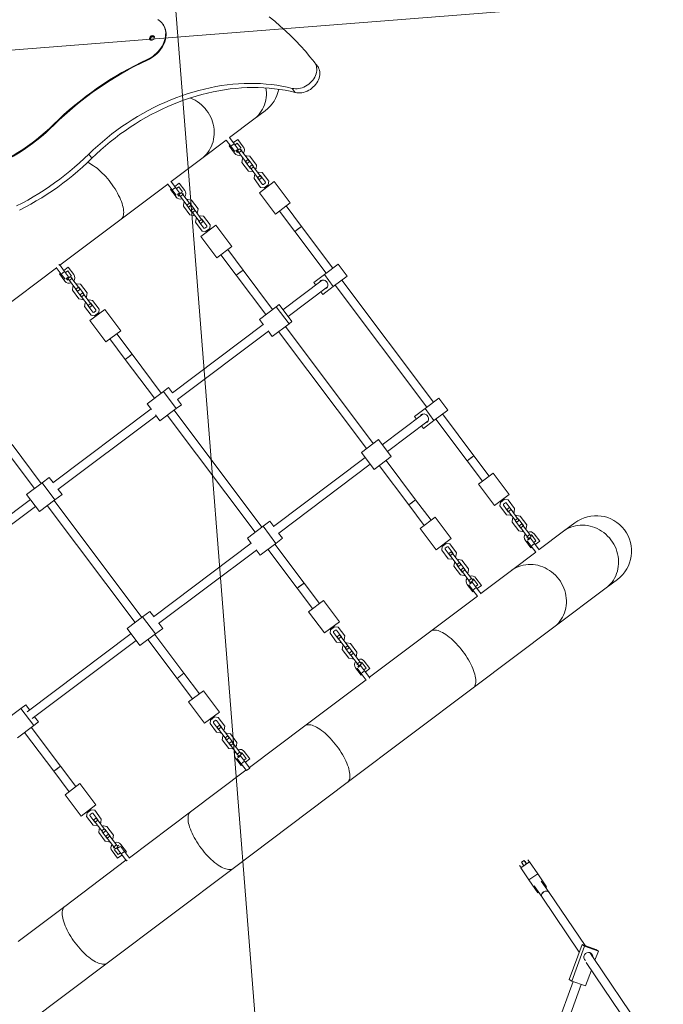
# Model space of a CAD drawing. Extents: x 5459245 to 5462690, y 5971016 to 5972523.
# Tile 183 of 198: x 5462454.71 to 5462455.92, y 5972219.59 to 5972221.44. Entities that reach past the tile are written whole.
import ezdxf

# ---------------------------------------------------------------- set-up
doc = ezdxf.new("R2010")
doc.units = 0
for name, color, linetype, lineweight in [('! DB - Obrzeże betonowe 8x30', 7, 'CONTINUOUS', 30), ('A_MAŁA ARCHITEKTURA', 195, 'CONTINUOUS', 9), ('A_PROJEKTY TOWARZYSZĄCE', 7, 'CONTINUOUS', 20)]:
    doc.layers.add(name, color=color, linetype=linetype, lineweight=lineweight)
doc.layers.add('ADT CCTV', color=102, linetype='CONTINUOUS')

# ---------------------------------------------------------------- blocks, each defined once
blk = doc.blocks.new('A$C792F184C')
at = {"layer": '! DB - Obrzeże betonowe 8x30', "const_width": 0.1}
blk.add_lwpolyline([(13.3729, 124.6663, 0.104169), (-5.1664, 75.9739), (-5.5269, 73.4873), (-5.8293, 70.9742), (-6.0733, 68.4563), (-6.2611, 65.9352), (-6.3953, 63.4122), (-6.478, 60.8891), (-6.5117, 58.3673), (-6.4987, 55.8483), (-6.4412, 53.3337), (-6.3417, 50.8249), (-6.2031, 48.3351), (-2.9844, -2.4039)], format="xyb", dxfattribs=at)
blk = doc.blocks.new('A$C8d9de67b')
at = {"layer": 'A_MAŁA ARCHITEKTURA', "linetype": 'Continuous'}
for p, q in [((-1107.2, 896.5), (-1116.8, 896.5)), ((-1093.6, 833.5), (-1103.2, 833.5)), ((-1100, 741.5), (-1100, 768.1)), ((-133, 768.1), (-133, 741.5)), ((0, 741.5), (0, 768.1)), ((-1100, 684.2), (-1100, 741.5)), ((-133, 741.5), (-133, 684.2)), ((0, 619), (0, 741.5)), ((-1345.5, 712), (-1346.8, 712)), ((-759.7, 704.5), (-787.7, 704.5)), ((-787.7, 704.5), (-787.7, 672)), ((-759.7, 704.5), (-759.7, 672)), ((-445.3, 704.5), (-473.3, 704.5)), ((-473.3, 704.5), (-473.3, 672)), ((-445.3, 704.5), (-445.3, 672)), ((-1085.5, 684.2), (-1100.5, 684.2)), ((-1088, 694.5), (-1070.8, 694.5)), ((-1088, 684.2), (-1088, 694.5)), ((-1085.5, 676.2), (-1085.5, 684.2)), ((-1073, 684.2), (-1085.5, 684.2)), ((-1083, 684.2), (-1083, 689.5)), ((-1083, 689.5), (-1070.8, 689.5)), ((-1073, 679), (-1073, 684.2)), ((-1071.5, 681.2), (-1071.5, 687.2)), ((-1066.8, 687.2), (-1071.5, 687.2)), ((-1066.8, 681.2), (-1066.8, 687.2)), ((-1046.3, 687.2), (-1066.8, 687.2)), ((-1048.8, 693.7), (-1053.5, 689)), ((-1053.5, 689), (-1053.5, 687.2)), ((-1028.3, 693.7), (-1048.8, 693.7)), ((-1046.3, 687.7), (-1046.8, 687.2)), ((-1030.8, 687.7), (-1046.3, 687.7)), ((-1046.3, 681.2), (-1046.3, 687.2)), ((-1041.5, 687.2), (-1046.3, 687.2)), ((-1041.5, 681.2), (-1041.5, 687.2)), ((-1033.5, 681.2), (-1033.5, 687.2)), ((-1028.8, 687.2), (-1033.5, 687.2)), ((-1030.3, 687.2), (-1030.8, 687.7)), ((-1028.8, 681.2), (-1028.8, 687.2)), ((-1008.3, 687.2), (-1028.8, 687.2)), ((-1023.5, 689), (-1028.3, 693.7)), ((-1023.5, 687.2), (-1023.5, 689)), ((-1010.8, 693.7), (-1015.5, 689)), ((-1015.5, 689), (-1015.5, 687.2)), ((-990.3, 693.7), (-1010.8, 693.7)), ((-1008.3, 687.7), (-1008.8, 687.2)), ((-992.8, 687.7), (-1008.3, 687.7)), ((-1008.3, 681.2), (-1008.3, 687.2)), ((-1003.5, 687.2), (-1008.3, 687.2)), ((-1003.5, 681.2), (-1003.5, 687.2)), ((-991.5, 686.5), (-992.8, 687.7)), ((-991.5, 682), (-991.5, 686.5)), ((-985.5, 689), (-990.3, 693.7)), ((-985.5, 679.5), (-985.5, 689)), ((-983.5, 666.7), (-983.5, 701.7)), ((-983.5, 701.7), (-933.5, 701.7)), ((-933.5, 701.7), (-933.5, 666.7)), ((-885.5, 692.2), (-933.5, 692.2)), ((-787.7, 692.2), (-885.5, 692.2)), ((-885.5, 692.2), (-885.5, 684.2)), ((-885.5, 676.2), (-885.5, 692.2)), ((-885.5, 684.2), (-885.5, 676.2)), ((-473.3, 692.2), (-759.7, 692.2)), ((-347.5, 692.2), (-445.3, 692.2)), ((-299.5, 692.2), (-347.5, 692.2)), ((-347.5, 692.2), (-347.5, 684.2)), ((-347.5, 692.2), (-347.5, 676.2)), ((-347.5, 684.2), (-347.5, 676.2)), ((-299.5, 666.7), (-299.5, 701.7)), ((-299.5, 701.7), (-249.5, 701.7)), ((-249.5, 701.7), (-249.5, 666.7)), ((-242.7, 693.7), (-247.5, 689)), ((-247.5, 689), (-247.5, 679.5)), ((-222.2, 693.7), (-242.7, 693.7)), ((-240.2, 687.7), (-241.5, 686.5)), ((-241.5, 686.5), (-241.5, 682)), ((-224.7, 687.7), (-240.2, 687.7)), ((-229.5, 687.2), (-229.5, 681.2)), ((-229.5, 687.2), (-224.7, 687.2)), ((-224.2, 687.2), (-224.7, 687.7)), ((-224.7, 687.2), (-224.7, 681.2)), ((-224.7, 687.2), (-204.2, 687.2)), ((-217.5, 689), (-222.2, 693.7)), ((-217.5, 687.2), (-217.5, 689)), ((-204.7, 693.7), (-209.5, 689)), ((-209.5, 689), (-209.5, 687.2)), ((-184.2, 693.7), (-204.7, 693.7)), ((-204.2, 687.2), (-204.2, 681.2)), ((-204.2, 687.2), (-199.5, 687.2)), ((-202.2, 687.7), (-202.7, 687.2)), ((-186.7, 687.7), (-202.2, 687.7)), ((-199.5, 687.2), (-199.5, 681.2)), ((-191.5, 687.2), (-191.5, 681.2)), ((-191.5, 687.2), (-186.7, 687.2)), ((-186.2, 687.2), (-186.7, 687.7)), ((-186.7, 687.2), (-186.7, 681.2)), ((-186.7, 687.2), (-166.2, 687.2)), ((-179.5, 689), (-184.2, 693.7)), ((-179.5, 687.2), (-179.5, 689)), ((-166.2, 687.2), (-166.2, 681.2)), ((-166.2, 687.2), (-161.5, 687.2)), ((-162.2, 694.5), (-145, 694.5)), ((-162.2, 689.5), (-150, 689.5)), ((-161.5, 687.2), (-161.5, 681.2)), ((-160, 684.2), (-160, 679)), ((-147.5, 684.2), (-160, 684.2)), ((-150, 689.5), (-150, 684.2)), ((-147.5, 676.2), (-147.5, 684.2)), ((-132.5, 684.2), (-147.5, 684.2)), ((-145, 694.5), (-145, 684.2)), ((-1100, 619), (-1100, 676.2)), ((-1085.5, 676.2), (-1100, 676.2)), ((-1088, 674), (-1088, 676.2)), ((-1070.8, 674), (-1088, 674)), ((-1073.3, 676.2), (-1085.5, 676.2)), ((-1070.8, 679), (-1073.3, 679)), ((-1066.8, 681.2), (-1071.5, 681.2)), ((-1046.3, 681.2), (-1066.8, 681.2)), ((-1053.5, 681.2), (-1053.5, 679.5)), ((-1053.5, 679.5), (-1048.8, 674.7)), ((-1048.8, 674.7), (-1028.3, 674.7)), ((-1046.8, 681.2), (-1046.3, 680.7)), ((-1041.5, 681.2), (-1046.3, 681.2)), ((-1046.3, 680.7), (-1030.8, 680.7)), ((-1028.8, 681.2), (-1033.5, 681.2)), ((-1030.8, 680.7), (-1030.3, 681.2)), ((-1008.3, 681.2), (-1028.8, 681.2)), ((-1028.3, 674.7), (-1023.5, 679.5)), ((-1023.5, 679.5), (-1023.5, 681.2)), ((-1015.5, 681.2), (-1015.5, 679.5)), ((-1015.5, 679.5), (-1010.8, 674.7)), ((-1010.8, 674.7), (-990.3, 674.7)), ((-1008.8, 681.2), (-1008.3, 680.7)), ((-1003.5, 681.2), (-1008.3, 681.2)), ((-1008.3, 680.7), (-992.8, 680.7)), ((-992.8, 680.7), (-991.5, 682)), ((-990.3, 674.7), (-985.5, 679.5)), ((-933.5, 666.7), (-983.5, 666.7)), ((-933.5, 676.2), (-885.5, 676.2)), ((-885.5, 676.2), (-787.7, 676.2)), ((-759.7, 672), (-787.7, 672)), ((-787.7, 672), (-787.7, 647.2)), ((-759.7, 676.2), (-473.3, 676.2)), ((-759.7, 672), (-759.7, 647.2)), ((-445.3, 672), (-473.3, 672)), ((-473.3, 672), (-473.3, 647.2)), ((-445.3, 676.2), (-347.5, 676.2)), ((-445.3, 672), (-445.3, 647.2)), ((-347.5, 676.2), (-299.5, 676.2)), ((-249.5, 666.7), (-299.5, 666.7)), ((-247.5, 679.5), (-242.7, 674.7)), ((-242.7, 674.7), (-222.2, 674.7)), ((-241.5, 682), (-240.2, 680.7)), ((-240.2, 680.7), (-224.7, 680.7)), ((-229.5, 681.2), (-224.7, 681.2)), ((-224.7, 681.2), (-204.2, 681.2)), ((-224.7, 680.7), (-224.2, 681.2)), ((-222.2, 674.7), (-217.5, 679.5)), ((-217.5, 679.5), (-217.5, 681.2)), ((-209.5, 681.2), (-209.5, 679.5)), ((-209.5, 679.5), (-204.7, 674.7)), ((-204.7, 674.7), (-184.2, 674.7)), ((-204.2, 681.2), (-199.5, 681.2)), ((-202.7, 681.2), (-202.2, 680.7)), ((-202.2, 680.7), (-186.7, 680.7)), ((-191.5, 681.2), (-186.7, 681.2)), ((-186.7, 681.2), (-166.2, 681.2)), ((-186.7, 680.7), (-186.2, 681.2)), ((-184.2, 674.7), (-179.5, 679.5)), ((-179.5, 679.5), (-179.5, 681.2)), ((-166.2, 681.2), (-161.5, 681.2)), ((-159.7, 679), (-162.2, 679)), ((-145, 674), (-162.2, 674)), ((-147.5, 676.2), (-159.7, 676.2)), ((-133, 676.2), (-147.5, 676.2)), ((-145, 676.2), (-145, 674)), ((-133, 676.2), (-133, 619)), ((-1309.9, 648.5), (-1308.6, 648.5)), ((-781.7, 647.2), (-787.7, 647.2)), ((-781.7, 662.7), (-781.7, 570.2)), ((-765.7, 570.2), (-765.7, 662.7)), ((-759.7, 647.2), (-765.7, 647.2)), ((-467.3, 647.2), (-473.3, 647.2)), ((-467.3, 662.7), (-467.3, 567.1)), ((-451.3, 567.1), (-451.3, 662.7)), ((-445.3, 647.2), (-451.3, 647.2)), ((-1100, 547.1), (-1100, 619)), ((-133, 619), (-133, 547.1)), ((0, 429.6), (0, 619)), ((-1088.5, 547.1), (-1088.5, 557.4)), ((-1088.5, 557.4), (-1071.3, 557.4)), ((-1049.3, 556.6), (-1054, 551.9)), ((-1028.8, 556.6), (-1049.3, 556.6)), ((-1024, 551.9), (-1028.8, 556.6)), ((-1011.3, 556.6), (-1016, 551.9)), ((-990.8, 556.6), (-1011.3, 556.6)), ((-986, 551.9), (-990.8, 556.6)), ((-984, 529.6), (-984, 564.6)), ((-984, 564.6), (-934, 564.6)), ((-934, 564.6), (-934, 529.6)), ((-886, 555.1), (-934, 555.1)), ((-793.7, 555.1), (-886, 555.1)), ((-886, 555.1), (-886, 547.1)), ((-886, 539.1), (-886, 555.1)), ((-793.7, 570.2), (-753.7, 570.2)), ((-793.7, 563.5), (-793.7, 570.2)), ((-753.7, 563.5), (-793.7, 563.5)), ((-793.7, 524), (-793.7, 563.5)), ((-753.7, 570.2), (-753.7, 563.5)), ((-753.7, 524), (-753.7, 563.5)), ((-479.3, 555.1), (-753.7, 555.1)), ((-439.3, 567.1), (-479.3, 567.1)), ((-479.3, 527.1), (-479.3, 567.1)), ((-439.3, 527.1), (-439.3, 567.1)), ((-347, 555.1), (-439.3, 555.1)), ((-299, 555.1), (-347, 555.1)), ((-347, 555.1), (-347, 547.1)), ((-347, 555.1), (-347, 539.1)), ((-299, 529.6), (-299, 564.6)), ((-299, 564.6), (-249, 564.6)), ((-249, 564.6), (-249, 529.6)), ((-242.2, 556.6), (-247, 551.9)), ((-221.7, 556.6), (-242.2, 556.6)), ((-217, 551.9), (-221.7, 556.6)), ((-204.2, 556.6), (-209, 551.9)), ((-183.7, 556.6), (-204.2, 556.6)), ((-179, 551.9), (-183.7, 556.6)), ((-161.7, 557.4), (-144.5, 557.4)), ((-144.5, 557.4), (-144.5, 547.1)), ((-1086, 547.1), (-1101, 547.1)), ((-1086, 539.1), (-1100.3, 539.1)), ((-1100, 429.6), (-1100, 539.1)), ((-1088.5, 536.9), (-1088.5, 539.1)), ((-1071.3, 536.9), (-1088.5, 536.9)), ((-1086, 539.1), (-1086, 547.1)), ((-1073.5, 547.1), (-1086, 547.1)), ((-1073.8, 539.1), (-1086, 539.1)), ((-1083.5, 547.1), (-1083.5, 552.4)), ((-1083.5, 552.4), (-1071.3, 552.4)), ((-1071.3, 541.9), (-1073.8, 541.9)), ((-1073.5, 541.9), (-1073.5, 547.1)), ((-1072, 544.1), (-1072, 550.1)), ((-1067.3, 550.1), (-1072, 550.1)), ((-1067.3, 544.1), (-1072, 544.1)), ((-1067.3, 544.1), (-1067.3, 550.1)), ((-1046.8, 550.1), (-1067.3, 550.1)), ((-1046.8, 544.1), (-1067.3, 544.1)), ((-1054, 551.9), (-1054, 550.1)), ((-1054, 544.1), (-1054, 542.4)), ((-1054, 542.4), (-1049.3, 537.6)), ((-1049.3, 537.6), (-1028.8, 537.6)), ((-1046.8, 550.6), (-1047.3, 550.1)), ((-1047.3, 544.1), (-1046.8, 543.6)), ((-1031.3, 550.6), (-1046.8, 550.6)), ((-1046.8, 544.1), (-1046.8, 550.1)), ((-1042, 550.1), (-1046.8, 550.1)), ((-1042, 544.1), (-1046.8, 544.1)), ((-1046.8, 543.6), (-1031.3, 543.6)), ((-1042, 544.1), (-1042, 550.1)), ((-1034, 544.1), (-1034, 550.1)), ((-1029.3, 550.1), (-1034, 550.1)), ((-1029.3, 544.1), (-1034, 544.1)), ((-1030.8, 550.1), (-1031.3, 550.6)), ((-1031.3, 543.6), (-1030.8, 544.1)), ((-1029.3, 544.1), (-1029.3, 550.1)), ((-1008.8, 550.1), (-1029.3, 550.1)), ((-1008.8, 544.1), (-1029.3, 544.1)), ((-1028.8, 537.6), (-1024, 542.4)), ((-1024, 550.1), (-1024, 551.9)), ((-1024, 542.4), (-1024, 544.1)), ((-1016, 551.9), (-1016, 550.1)), ((-1016, 544.1), (-1016, 542.4)), ((-1016, 542.4), (-1011.3, 537.6)), ((-1011.3, 537.6), (-990.8, 537.6)), ((-1008.8, 550.6), (-1009.3, 550.1)), ((-1009.3, 544.1), (-1008.8, 543.6)), ((-993.3, 550.6), (-1008.8, 550.6)), ((-1008.8, 544.1), (-1008.8, 550.1)), ((-1004, 550.1), (-1008.8, 550.1)), ((-1004, 544.1), (-1008.8, 544.1)), ((-1008.8, 543.6), (-993.3, 543.6)), ((-1004, 544.1), (-1004, 550.1)), ((-992, 549.4), (-993.3, 550.6)), ((-993.3, 543.6), (-992, 544.9)), ((-992, 544.9), (-992, 549.4)), ((-990.8, 537.6), (-986, 542.4)), ((-986, 542.4), (-986, 551.9)), ((-934, 539.1), (-886, 539.1)), ((-886, 547.1), (-886, 539.1)), ((-886, 539.1), (-793.7, 539.1)), ((-753.7, 539.1), (-479.3, 539.1)), ((-439.3, 539.1), (-347, 539.1)), ((-347, 547.1), (-347, 539.1)), ((-347, 539.1), (-299, 539.1)), ((-247, 551.9), (-247, 542.4)), ((-247, 542.4), (-242.2, 537.6)), ((-242.2, 537.6), (-221.7, 537.6)), ((-239.7, 550.6), (-241, 549.4)), ((-241, 549.4), (-241, 544.9)), ((-241, 544.9), (-239.7, 543.6)), ((-224.2, 550.6), (-239.7, 550.6)), ((-239.7, 543.6), (-224.2, 543.6)), ((-229, 550.1), (-229, 544.1)), ((-229, 550.1), (-224.2, 550.1)), ((-229, 544.1), (-224.2, 544.1)), ((-223.7, 550.1), (-224.2, 550.6)), ((-224.2, 550.1), (-224.2, 544.1)), ((-224.2, 550.1), (-203.7, 550.1)), ((-224.2, 544.1), (-203.7, 544.1)), ((-224.2, 543.6), (-223.7, 544.1)), ((-221.7, 537.6), (-217, 542.4)), ((-217, 550.1), (-217, 551.9)), ((-217, 542.4), (-217, 544.1)), ((-209, 551.9), (-209, 550.1)), ((-209, 544.1), (-209, 542.4)), ((-209, 542.4), (-204.2, 537.6)), ((-204.2, 537.6), (-183.7, 537.6)), ((-203.7, 550.1), (-203.7, 544.1)), ((-203.7, 550.1), (-199, 550.1)), ((-203.7, 544.1), (-199, 544.1)), ((-201.7, 550.6), (-202.2, 550.1)), ((-202.2, 544.1), (-201.7, 543.6)), ((-186.2, 550.6), (-201.7, 550.6)), ((-201.7, 543.6), (-186.2, 543.6)), ((-199, 550.1), (-199, 544.1)), ((-191, 550.1), (-191, 544.1)), ((-191, 550.1), (-186.2, 550.1)), ((-191, 544.1), (-186.2, 544.1)), ((-185.7, 550.1), (-186.2, 550.6)), ((-186.2, 550.1), (-186.2, 544.1)), ((-186.2, 550.1), (-165.7, 550.1)), ((-186.2, 544.1), (-165.7, 544.1)), ((-186.2, 543.6), (-185.7, 544.1)), ((-183.7, 537.6), (-179, 542.4)), ((-179, 550.1), (-179, 551.9)), ((-179, 542.4), (-179, 544.1)), ((-165.7, 550.1), (-165.7, 544.1)), ((-165.7, 550.1), (-161, 550.1)), ((-165.7, 544.1), (-161, 544.1)), ((-161.7, 552.4), (-149.5, 552.4)), ((-159.2, 541.9), (-161.7, 541.9)), ((-144.5, 536.9), (-161.7, 536.9)), ((-161, 550.1), (-161, 544.1)), ((-159.5, 547.1), (-159.5, 541.9)), ((-147, 547.1), (-159.5, 547.1)), ((-147, 539.1), (-159.2, 539.1)), ((-149.5, 552.4), (-149.5, 547.1)), ((-147, 539.1), (-147, 547.1)), ((-132, 547.1), (-147, 547.1)), ((-132.7, 539.1), (-147, 539.1)), ((-144.5, 539.1), (-144.5, 536.9)), ((-133, 539.1), (-133, 429.6)), ((-934, 529.6), (-984, 529.6)), ((-780.8, 524), (-793.7, 524)), ((-781.7, 524), (-781.7, 310.9)), ((-753.7, 524), (-766.6, 524)), ((-765.7, 310.9), (-765.7, 524)), ((-439.3, 527.1), (-479.3, 527.1)), ((-467.3, 527.1), (-467.3, 312)), ((-451.3, 312), (-451.3, 527.1)), ((-249, 529.6), (-299, 529.6)), ((-1224.2, 454.1), (-1233.8, 454.1)), ((-1318.1, 435), (-1316.8, 435)), ((-1100, 285.8), (-1100, 429.6)), ((-133, 429.6), (-133, 285.8)), ((0, 133.9), (0, 429.6)), ((319.2, 317.8), (323.3, 317.6)), ((323.3, 317.6), (324.5, 315.2)), ((324.6, 317.5), (323.3, 317.6)), ((324.6, 318), (323.7, 298)), ((324.6, 318), (351.8, 316.7)), ((351.8, 316.7), (350.8, 296.7)), ((351.8, 316.7), (381.1, 315.2)), ((381.1, 315.2), (381, 313.2)), ((530.6, 318.6), (507.6, 303.5)), ((535.6, 320.7), (512.6, 305.6)), ((535.6, 320.7), (530.6, 318.6)), ((545.7, 305.1), (535.6, 320.7)), ((-1087.5, 296), (-1070.3, 296)), ((-1087.5, 285.8), (-1087.5, 296)), ((-983, 268.3), (-983, 303.3)), ((-983, 303.3), (-933, 303.3)), ((-933, 303.3), (-933, 268.3)), ((-793.7, 298.7), (-793.7, 310.9)), ((-793.7, 310.9), (-781.7, 310.9)), ((-753.7, 298.7), (-793.7, 298.7)), ((-793.7, 260.6), (-793.7, 298.7)), ((-765.7, 310.9), (-753.7, 310.9)), ((-753.7, 310.9), (-753.7, 298.7)), ((-753.7, 260.6), (-753.7, 298.7)), ((-479.3, 312), (-466.8, 312)), ((-479.3, 296.3), (-479.3, 312)), ((-479.3, 259.5), (-479.3, 296.3)), ((-439.3, 296.3), (-479.3, 296.3)), ((-451.8, 312), (-439.3, 312)), ((-439.3, 312), (-439.3, 296.3)), ((-439.3, 259.5), (-439.3, 296.3)), ((-300, 303.3), (-250, 303.3)), ((-300, 268.3), (-300, 303.3)), ((-250, 303.3), (-250, 268.3)), ((-162.7, 296), (-145.5, 296)), ((-145.5, 296), (-145.5, 285.8)), ((315.9, 305.4), (316.2, 311.4)), ((324, 305), (315.9, 305.4)), ((324.3, 311), (316.2, 311.4)), ((322.4, 298.6), (318.2, 298.8)), ((321.4, 304.6), (318.5, 304.8)), ((318.9, 311.8), (321.7, 311.6)), ((321.7, 305.1), (321.4, 304.6)), ((321.7, 311.6), (322, 311.1)), ((323.8, 300.9), (322.4, 298.6)), ((323.7, 298.5), (322.4, 298.6)), ((323.7, 298), (350.8, 296.7)), ((350.8, 296.7), (380.1, 295.2)), ((365.6, 298), (391.6, 296.7)), ((392.4, 312.7), (366.3, 313.9)), ((380.2, 297.2), (380.1, 295.2)), ((391.6, 296.7), (516, 290.6)), ((512.5, 306.8), (392.4, 312.7)), ((512.6, 305.6), (507.6, 303.5)), ((507.6, 303.5), (545.6, 244.8)), ((512.6, 305.6), (550.6, 246.9)), ((538.8, 305.5), (528.2, 306)), ((706.7, 297.2), (539.1, 305.5)), ((-1101.2, 284.2), (-1101.2, 285.8)), ((-1085, 285.8), (-1101.2, 285.8)), ((-1085, 277.8), (-1100.8, 277.8)), ((-1100, 133.9), (-1100, 277.8)), ((-1087.5, 275.5), (-1087.5, 277.8)), ((-1085, 277.8), (-1085, 285.8)), ((-1072.5, 285.8), (-1085, 285.8)), ((-1072.8, 277.8), (-1085, 277.8)), ((-1082.5, 285.8), (-1082.5, 291)), ((-1082.5, 291), (-1070.3, 291)), ((-1070.3, 280.5), (-1072.8, 280.5)), ((-1072.5, 280.5), (-1072.5, 285.8)), ((-1071, 282.8), (-1071, 288.8)), ((-1066.2, 288.8), (-1071, 288.8)), ((-1066.2, 282.8), (-1071, 282.8)), ((-1066.2, 282.8), (-1066.2, 288.8)), ((-1045.8, 288.8), (-1066.2, 288.8)), ((-1045.8, 282.8), (-1066.2, 282.8)), ((-1048.2, 295.3), (-1053, 290.5)), ((-1053, 290.5), (-1053, 288.8)), ((-1053, 282.8), (-1053, 281)), ((-1053, 281), (-1048.2, 276.3)), ((-1027.8, 295.3), (-1048.2, 295.3)), ((-1045.8, 289.3), (-1046.3, 288.8)), ((-1046.3, 282.8), (-1045.8, 282.3)), ((-1030.2, 289.3), (-1045.8, 289.3)), ((-1045.8, 282.8), (-1045.8, 288.8)), ((-1041, 288.8), (-1045.8, 288.8)), ((-1041, 282.8), (-1045.8, 282.8)), ((-1045.8, 282.3), (-1030.2, 282.3)), ((-1041, 282.8), (-1041, 288.8)), ((-1033, 282.8), (-1033, 288.8)), ((-1028.2, 288.8), (-1033, 288.8)), ((-1028.2, 282.8), (-1033, 282.8)), ((-1029.7, 288.8), (-1030.2, 289.3)), ((-1030.2, 282.3), (-1029.7, 282.8)), ((-1028.2, 282.8), (-1028.2, 288.8)), ((-1007.8, 288.8), (-1028.2, 288.8)), ((-1007.8, 282.8), (-1028.2, 282.8)), ((-1023, 290.5), (-1027.8, 295.3)), ((-1027.8, 276.3), (-1023, 281)), ((-1023, 288.8), (-1023, 290.5)), ((-1023, 281), (-1023, 282.8)), ((-1010.2, 295.3), (-1015, 290.5)), ((-1015, 290.5), (-1015, 288.8)), ((-1015, 282.8), (-1015, 281)), ((-1015, 281), (-1010.2, 276.3)), ((-989.8, 295.3), (-1010.2, 295.3)), ((-1007.8, 289.3), (-1008.3, 288.8)), ((-1008.3, 282.8), (-1007.8, 282.3)), ((-992.2, 289.3), (-1007.8, 289.3)), ((-1007.8, 282.8), (-1007.8, 288.8)), ((-1003, 288.8), (-1007.8, 288.8)), ((-1003, 282.8), (-1007.8, 282.8)), ((-1007.8, 282.3), (-992.2, 282.3)), ((-1003, 282.8), (-1003, 288.8)), ((-991, 288), (-992.2, 289.3)), ((-992.2, 282.3), (-991, 283.5)), ((-991, 283.5), (-991, 288)), ((-985, 290.5), (-989.8, 295.3)), ((-989.8, 276.3), (-985, 281)), ((-985, 281), (-985, 290.5)), ((-885, 293.8), (-933, 293.8)), ((-933, 277.8), (-885, 277.8)), ((-793.7, 293.8), (-885, 293.8)), ((-885, 293.8), (-885, 285.8)), ((-885, 277.8), (-885, 293.8)), ((-885, 285.8), (-885, 277.8)), ((-885, 277.8), (-793.7, 277.8)), ((-479.3, 293.8), (-753.7, 293.8)), ((-753.7, 277.8), (-479.3, 277.8)), ((-348, 293.8), (-439.3, 293.8)), ((-439.3, 277.8), (-348, 277.8)), ((-300, 293.8), (-348, 293.8)), ((-348, 293.8), (-348, 285.8)), ((-348, 293.8), (-348, 277.8)), ((-348, 285.8), (-348, 277.8)), ((-348, 277.8), (-300, 277.8)), ((-243.2, 295.3), (-248, 290.5)), ((-248, 290.5), (-248, 281)), ((-248, 281), (-243.2, 276.3)), ((-222.8, 295.3), (-243.2, 295.3)), ((-240.8, 289.3), (-242, 288)), ((-242, 288), (-242, 283.5)), ((-242, 283.5), (-240.8, 282.3)), ((-225.2, 289.3), (-240.8, 289.3)), ((-240.8, 282.3), (-225.2, 282.3)), ((-230, 288.8), (-230, 282.8)), ((-230, 288.8), (-225.2, 288.8)), ((-230, 282.8), (-225.2, 282.8)), ((-224.7, 288.8), (-225.2, 289.3)), ((-225.2, 288.8), (-225.2, 282.8)), ((-225.2, 288.8), (-204.8, 288.8)), ((-225.2, 282.3), (-224.7, 282.8)), ((-225.2, 282.8), (-204.8, 282.8)), ((-218, 290.5), (-222.8, 295.3)), ((-222.8, 276.3), (-218, 281)), ((-218, 288.8), (-218, 290.5)), ((-218, 281), (-218, 282.8)), ((-205.2, 295.3), (-210, 290.5)), ((-210, 290.5), (-210, 288.8)), ((-210, 282.8), (-210, 281)), ((-210, 281), (-205.2, 276.3)), ((-184.8, 295.3), (-205.2, 295.3)), ((-204.8, 288.8), (-204.8, 282.8)), ((-204.8, 288.8), (-200, 288.8)), ((-204.8, 282.8), (-200, 282.8)), ((-202.8, 289.3), (-203.3, 288.8)), ((-203.3, 282.8), (-202.8, 282.3)), ((-187.2, 289.3), (-202.8, 289.3)), ((-202.8, 282.3), (-187.2, 282.3)), ((-200, 288.8), (-200, 282.8)), ((-192, 288.8), (-192, 282.8)), ((-192, 288.8), (-187.2, 288.8)), ((-192, 282.8), (-187.2, 282.8)), ((-186.7, 288.8), (-187.2, 289.3)), ((-187.2, 288.8), (-187.2, 282.8)), ((-187.2, 288.8), (-166.8, 288.8)), ((-187.2, 282.3), (-186.7, 282.8)), ((-187.2, 282.8), (-166.8, 282.8)), ((-180, 290.5), (-184.8, 295.3)), ((-184.8, 276.3), (-180, 281)), ((-180, 288.8), (-180, 290.5)), ((-180, 281), (-180, 282.8)), ((-166.8, 288.8), (-166.8, 282.8)), ((-166.8, 288.8), (-162, 288.8)), ((-166.8, 282.8), (-162, 282.8)), ((-162.7, 291), (-150.5, 291)), ((-160.2, 280.5), (-162.7, 280.5)), ((-162, 288.8), (-162, 282.8)), ((-160.5, 285.8), (-160.5, 280.5)), ((-148, 285.8), (-160.5, 285.8)), ((-148, 277.8), (-160.2, 277.8)), ((-150.5, 291), (-150.5, 285.8)), ((-148, 277.8), (-148, 285.8)), ((-131.8, 285.8), (-148, 285.8)), ((-132.2, 277.8), (-148, 277.8)), ((-145.5, 277.8), (-145.5, 275.5)), ((-133, 277.8), (-133, 133.9)), ((-131.8, 284.2), (-131.8, 285.8)), ((539.1, 289.4), (710.2, 281)), ((573.6, 262), (556.4, 288.6)), ((-1070.3, 275.5), (-1087.5, 275.5)), ((-1048.2, 276.3), (-1027.8, 276.3)), ((-1010.2, 276.3), (-989.8, 276.3)), ((-933, 268.3), (-983, 268.3)), ((-780.1, 260.6), (-793.7, 260.6)), ((-781.7, 260.6), (-781.7, 29.8)), ((-753.7, 260.6), (-767.4, 260.6)), ((-765.7, 29.8), (-765.7, 260.6)), ((-467, 259.5), (-479.3, 259.5)), ((-467.3, 259.5), (-467.3, 30)), ((-439.3, 259.5), (-451.6, 259.5)), ((-451.3, 30), (-451.3, 259.5)), ((-250, 268.3), (-300, 268.3)), ((-243.2, 276.3), (-222.8, 276.3)), ((-205.2, 276.3), (-184.8, 276.3)), ((-145.5, 275.5), (-162.7, 275.5)), ((550.6, 246.9), (573.6, 262)), ((550.6, 246.9), (545.6, 244.8)), ((553.2, 248.6), (688.1, 40)), ((701.5, 48.7), (566.6, 257.3)), ((-133, 133.9), (-133, 4)), ((0, -133.9), (0, 133.9)), ((-793.7, 30.6), (-781.7, 30.6)), ((-793.7, 13.7), (-793.7, 30.6)), ((-765.7, 30.6), (-753.7, 30.6)), ((-753.7, 30.6), (-753.7, 13.7)), ((-479.3, 13.5), (-479.3, 30.7)), ((-479.3, 30.7), (-467.3, 30.7)), ((-451.3, 30.7), (-439.3, 30.7)), ((-439.3, 30.7), (-439.3, 13.5)), ((-250, 21.5), (-300, 21.5)), ((-300, 21.5), (-300, -13.5)), ((-250, -13.5), (-250, 21.5)), ((-793.7, 12), (-885, 12)), ((-753.7, 13.7), (-793.7, 13.7)), ((-793.7, -22.6), (-793.7, 13.7)), ((-753.7, -22.6), (-753.7, 13.7)), ((-479.3, 12), (-753.7, 12)), ((-439.3, 13.5), (-479.3, 13.5)), ((-479.3, -22.7), (-479.3, 13.5)), ((-439.3, -22.7), (-439.3, 13.5)), ((-348, 12), (-439.3, 12)), ((-300, 12), (-348, 12)), ((-348, 12), (-348, 4)), ((-348, 12), (-348, -4)), ((-348, 4), (-348, -4)), ((-248, 8.7), (-243.2, 13.5)), ((-248, -0.7), (-248, 8.7)), ((-243.2, 13.5), (-222.8, 13.5)), ((-242, 6.3), (-240.8, 7.5)), ((-242, 1.7), (-242, 6.3)), ((-240.8, 0.5), (-242, 1.7)), ((-240.8, 7.5), (-225.2, 7.5)), ((-225.2, 0.5), (-240.8, 0.5)), ((-230, 1), (-230, 7)), ((-225.2, 7), (-230, 7)), ((-225.2, 1), (-230, 1)), ((-225.2, 7.5), (-224.7, 7)), ((-225.2, 1), (-225.2, 7)), ((-204.8, 7), (-225.2, 7)), ((-224.7, 1), (-225.2, 0.5)), ((-204.8, 1), (-225.2, 1)), ((-222.8, 13.5), (-218, 8.7)), ((-218, 8.7), (-218, 7)), ((-218, 1), (-218, -0.7)), ((-210, 8.7), (-205.2, 13.5)), ((-210, 7), (-210, 8.7)), ((-210, -0.7), (-210, 1)), ((-205.2, 13.5), (-184.8, 13.5)), ((-204.8, 1), (-204.8, 7)), ((-200, 7), (-204.8, 7)), ((-200, 1), (-204.8, 1)), ((-203.3, 7), (-202.8, 7.5)), ((-202.8, 0.5), (-203.3, 1)), ((-202.8, 7.5), (-187.2, 7.5)), ((-187.2, 0.5), (-202.8, 0.5)), ((-200, 1), (-200, 7)), ((-192, 1), (-192, 7)), ((-187.2, 7), (-192, 7)), ((-187.2, 1), (-192, 1)), ((-187.2, 7.5), (-186.7, 7)), ((-187.2, 1), (-187.2, 7)), ((-166.8, 7), (-187.2, 7)), ((-186.7, 1), (-187.2, 0.5)), ((-166.8, 1), (-187.2, 1)), ((-184.8, 13.5), (-180, 8.7)), ((-180, 8.7), (-180, 7)), ((-180, 1), (-180, -0.7)), ((-166.8, 1), (-166.8, 7)), ((-162, 7), (-166.8, 7)), ((-162, 1), (-166.8, 1)), ((-145.5, 14.2), (-162.7, 14.2)), ((-150.5, 9.2), (-162.7, 9.2)), ((-162, 1), (-162, 7)), ((-160.5, 4), (-160.5, -1.3)), ((-148, 4), (-160.5, 4)), ((-150.5, 4), (-150.5, 9.2)), ((-148, -4), (-148, 4)), ((-131.8, 4), (-148, 4)), ((-145.5, 4), (-145.5, 14.2)), ((-131.8, -4), (-131.8, 4)), ((-885, -4), (-793.7, -4)), ((-753.7, -4), (-479.3, -4)), ((-439.3, -4), (-348, -4)), ((-348, -4), (-300, -4)), ((-300, -13.5), (-250, -13.5)), ((-243.2, -5.5), (-248, -0.7)), ((-222.8, -5.5), (-243.2, -5.5)), ((-218, -0.7), (-222.8, -5.5)), ((-205.2, -5.5), (-210, -0.7)), ((-184.8, -5.5), (-205.2, -5.5)), ((-180, -0.7), (-184.8, -5.5)), ((-162.7, -1.3), (-160.2, -1.3)), ((-162.7, -6.2), (-145.5, -6.2)), ((-148, -4), (-160.2, -4)), ((-131.8, -4), (-148, -4)), ((-145.5, -6.2), (-145.5, -4)), ((-133, -4), (-133, -133.9)), ((-753.7, -22.6), (-793.7, -22.6)), ((-781.7, -22.6), (-781.7, -266.5)), ((-765.7, -266.5), (-765.7, -22.6)), ((-439.3, -22.7), (-479.3, -22.7)), ((-467.3, -22.7), (-467.3, -266.6)), ((-451.3, -266.6), (-451.3, -22.7)), ((-133, -133.9), (-133, -277.8)), ((0, -429.6), (0, -133.9)), ((-479.3, -272.2), (-479.3, -260.9)), ((-479.3, -260.9), (-467.3, -260.9)), ((-439.3, -272.2), (-479.3, -272.2)), ((-479.3, -310.6), (-479.3, -272.2)), ((-451.3, -260.9), (-439.3, -260.9)), ((-439.3, -260.9), (-439.3, -272.2)), ((-439.3, -310.6), (-439.3, -272.2)), ((-300, -303.3), (-300, -268.3)), ((-300, -268.3), (-250, -268.3)), ((-250, -268.3), (-250, -303.3)), ((-243.2, -276.3), (-248, -281)), ((-222.8, -276.3), (-243.2, -276.3)), ((-218, -281), (-222.8, -276.3)), ((-205.2, -276.3), (-210, -281)), ((-184.8, -276.3), (-205.2, -276.3)), ((-180, -281), (-184.8, -276.3)), ((-162.7, -275.5), (-145.5, -275.5)), ((-145.5, -275.5), (-145.5, -277.8)), ((-348, -277.8), (-439.3, -277.8)), ((-439.3, -293.8), (-348, -293.8)), ((-300, -277.8), (-348, -277.8)), ((-348, -277.8), (-348, -285.8)), ((-348, -277.8), (-348, -293.8)), ((-348, -285.8), (-348, -293.8)), ((-348, -293.8), (-300, -293.8)), ((-248, -281), (-248, -290.5)), ((-248, -290.5), (-243.2, -295.3)), ((-243.2, -295.3), (-222.8, -295.3)), ((-240.8, -282.3), (-242, -283.5)), ((-242, -283.5), (-242, -288)), ((-242, -288), (-240.8, -289.3)), ((-225.2, -282.3), (-240.8, -282.3)), ((-240.8, -289.3), (-225.2, -289.3)), ((-230, -282.8), (-230, -288.8)), ((-230, -282.8), (-225.2, -282.8)), ((-230, -288.8), (-225.2, -288.8)), ((-224.7, -282.8), (-225.2, -282.3)), ((-225.2, -282.8), (-225.2, -288.8)), ((-225.2, -282.8), (-204.8, -282.8)), ((-225.2, -289.3), (-224.7, -288.8)), ((-225.2, -288.8), (-204.8, -288.8)), ((-222.8, -295.3), (-218, -290.5)), ((-218, -282.8), (-218, -281)), ((-218, -290.5), (-218, -288.8)), ((-210, -281), (-210, -282.8)), ((-210, -288.8), (-210, -290.5)), ((-210, -290.5), (-205.2, -295.3)), ((-205.2, -295.3), (-184.8, -295.3)), ((-204.8, -282.8), (-204.8, -288.8)), ((-204.8, -282.8), (-200, -282.8)), ((-204.8, -288.8), (-200, -288.8)), ((-202.8, -282.3), (-203.3, -282.8)), ((-203.3, -288.8), (-202.8, -289.3)), ((-187.2, -282.3), (-202.8, -282.3)), ((-202.8, -289.3), (-187.2, -289.3)), ((-200, -282.8), (-200, -288.8)), ((-192, -282.8), (-192, -288.8)), ((-192, -282.8), (-187.2, -282.8)), ((-192, -288.8), (-187.2, -288.8)), ((-186.7, -282.8), (-187.2, -282.3)), ((-187.2, -282.8), (-187.2, -288.8)), ((-187.2, -282.8), (-166.8, -282.8)), ((-187.2, -289.3), (-186.7, -288.8)), ((-187.2, -288.8), (-166.8, -288.8)), ((-184.8, -295.3), (-180, -290.5)), ((-180, -282.8), (-180, -281)), ((-180, -290.5), (-180, -288.8)), ((-166.8, -282.8), (-166.8, -288.8)), ((-166.8, -282.8), (-162, -282.8)), ((-166.8, -288.8), (-162, -288.8)), ((-162.7, -280.5), (-160.2, -280.5)), ((-150.5, -291), (-162.7, -291)), ((-162, -282.8), (-162, -288.8)), ((-160.5, -280.5), (-160.5, -285.8)), ((-148, -285.8), (-160.5, -285.8)), ((-148, -277.8), (-160.2, -277.8)), ((-150.5, -285.8), (-150.5, -291)), ((-148, -285.8), (-148, -277.8)), ((-132.2, -277.8), (-148, -277.8)), ((-131.8, -285.8), (-148, -285.8)), ((-145.5, -285.8), (-145.5, -296)), ((-133, -285.8), (-133, -429.6)), ((-131.8, -285.8), (-131.8, -284.2)), ((-250, -303.3), (-300, -303.3)), ((-145.5, -296), (-162.7, -296)), ((-133, -429.6), (-133, -539.1)), ((0, -619), (0, -429.6))]:
    blk.add_line(p, q, dxfattribs=at)
at = {"layer": 'A_MAŁA ARCHITEKTURA', "linetype": 'Continuous', "flags": 128}
for points in [[(-1236.5, 879.6), (-1223.4, 882.9), (-1210.2, 885.8), (-1197, 888.4), (-1183.8, 890.7), (-1170.5, 892.5), (-1157.2, 894), (-1143.9, 895.2), (-1130.6, 896), (-1117.2, 896.5)], [(-1117.2, 896.5), (-1114.5, 896.3), (-1111.8, 895.8), (-1109.2, 895), (-1106.7, 893.7), (-1104.2, 892.2), (-1101.9, 890.3), (-1099.8, 888.1), (-1097.8, 885.7), (-1096.1, 883), (-1094.6, 880), (-1093.3, 876.9), (-1092.3, 873.6), (-1091.5, 870.2), (-1091, 866.8), (-1090.8, 863.2), (-1090.9, 859.7), (-1091.2, 856.2), (-1091.9, 852.7), (-1092.8, 849.4), (-1094, 846.2), (-1095.4, 843.2), (-1097, 840.4), (-1098.9, 837.8), (-1101, 835.5), (-1103.2, 833.5)], [(-1107.2, 896.5), (-1104.9, 896.3), (-1102.2, 895.8), (-1099.6, 895), (-1097, 893.7), (-1094.6, 892.2), (-1092.3, 890.3), (-1090.1, 888.1), (-1088.2, 885.7), (-1086.4, 883), (-1084.9, 880), (-1083.6, 876.9), (-1082.6, 873.6), (-1081.9, 870.2), (-1081.4, 866.8), (-1081.2, 863.2), (-1081.2, 859.7), (-1081.6, 856.2), (-1082.2, 852.7), (-1083.2, 849.4), (-1084.3, 846.2), (-1085.7, 843.2), (-1087.4, 840.4), (-1089.3, 837.8), (-1091.3, 835.5), (-1093.6, 833.5)], [(-1103.2, 833.5), (-1110.7, 827.2), (-1118.1, 820.7), (-1125.3, 813.9), (-1132.3, 806.7), (-1139.1, 799.3), (-1145.8, 791.6), (-1152.3, 783.6), (-1158.6, 775.4), (-1164.7, 766.9), (-1170.5, 758.2), (-1176.2, 749.2), (-1181.7, 740), (-1186.9, 730.6), (-1191.9, 720.9), (-1196.6, 711.1), (-1201.1, 701.1), (-1205.4, 690.9), (-1209.4, 680.5), (-1213.2, 670), (-1216.7, 659.3), (-1220, 648.5), (-1223, 637.6), (-1225.8, 626.5), (-1228.2, 615.3), (-1230.4, 604.1), (-1232.3, 592.7), (-1234, 581.3), (-1235.4, 569.8), (-1236.5, 558.3), (-1237.3, 546.7), (-1237.8, 535.1), (-1238.1, 523.5), (-1238.1, 511.9), (-1237.8, 500.3), (-1237.2, 488.7), (-1236.4, 477.1), (-1235.2, 465.6), (-1233.8, 454.1)], [(-1093.6, 833.5), (-1101.1, 827.2), (-1108.4, 820.7), (-1115.6, 813.9), (-1122.6, 806.7), (-1129.5, 799.3), (-1136.2, 791.6), (-1142.7, 783.6), (-1148.9, 775.4), (-1155, 766.9), (-1160.9, 758.2), (-1166.6, 749.2), (-1172, 740), (-1177.2, 730.6), (-1182.2, 720.9), (-1187, 711.1), (-1191.5, 701.1), (-1195.8, 690.9), (-1199.8, 680.5), (-1203.6, 670), (-1207.1, 659.3), (-1210.4, 648.5), (-1213.4, 637.6), (-1216.1, 626.5), (-1218.6, 615.3), (-1220.8, 604.1), (-1222.7, 592.7), (-1224.4, 581.3), (-1225.7, 569.8), (-1226.8, 558.3), (-1227.7, 546.7), (-1228.2, 535.1), (-1228.5, 523.5), (-1228.4, 511.9), (-1228.2, 500.3), (-1227.6, 488.7), (-1226.7, 477.1), (-1225.6, 465.6), (-1224.2, 454.1)], [(-1100, 741.5), (-1100, 743.7), (-1100.4, 748.2), (-1101.1, 752.6), (-1102.2, 757), (-1103.6, 761.3), (-1105.3, 765.5), (-1107.4, 769.6), (-1109.7, 773.5), (-1112.4, 777.2), (-1115.4, 780.8), (-1118.6, 784.1), (-1122.1, 787.2), (-1125.9, 790.1), (-1129.8, 792.7), (-1133.5, 794.8)], [(0, 741.5), (0, 743.7), (-0.4, 748.2), (-1.1, 752.6), (-2.2, 757), (-3.6, 761.3), (-5.3, 765.5), (-7.4, 769.6), (-9.7, 773.5), (-12.4, 777.2), (-15.4, 780.8), (-18.6, 784.1), (-22.1, 787.2), (-25.9, 790.1), (-29.8, 792.7), (-34, 795), (-38.3, 797.1), (-42.7, 798.8), (-47.3, 800.3), (-52, 801.4), (-56.8, 802.2), (-61.6, 802.7), (-66.5, 802.9), (-71.4, 802.7), (-76.2, 802.2), (-81, 801.4), (-85.7, 800.3), (-90.3, 798.8), (-94.7, 797.1), (-99, 795), (-103.2, 792.7), (-107.1, 790.1), (-110.9, 787.2), (-114.4, 784.1), (-117.6, 780.8), (-120.6, 777.2), (-123.3, 773.5), (-125.6, 769.6), (-127.7, 765.5), (-129.4, 761.3), (-130.8, 757), (-131.9, 752.6), (-132.6, 748.2), (-133, 743.7), (-133, 741.5)], [(-1309.9, 648.5), (-1309.2, 652.7), (-1308.7, 656.9), (-1308.5, 661.2), (-1308.6, 665.5), (-1308.9, 669.7), (-1309.6, 673.9), (-1310.5, 678), (-1311.7, 682), (-1313.1, 685.9), (-1314.8, 689.6), (-1316.7, 693.1), (-1318.9, 696.3), (-1321.2, 699.3), (-1323.8, 702), (-1326.5, 704.4), (-1329.3, 706.6), (-1332.3, 708.3), (-1335.4, 709.8), (-1338.6, 710.9), (-1341.8, 711.6), (-1345.1, 712), (-1348.4, 712), (-1351.7, 711.6), (-1354.9, 710.9), (-1358.1, 709.8)], [(-1308.6, 648.5), (-1307.9, 652.7), (-1307.4, 656.9), (-1307.2, 661.2), (-1307.3, 665.5), (-1307.6, 669.7), (-1308.3, 673.9), (-1309.2, 678), (-1310.4, 682), (-1311.8, 685.9), (-1313.5, 689.6), (-1315.4, 693.1), (-1317.6, 696.3), (-1319.9, 699.3), (-1322.5, 702), (-1325.2, 704.4), (-1328.1, 706.6), (-1331, 708.3), (-1334.1, 709.8), (-1337.3, 710.9), (-1340.5, 711.6), (-1343.8, 712), (-1345.5, 712)], [(-1340.7, 680), (-1340.5, 678.7), (-1340.1, 677.4), (-1339.5, 676.3), (-1338.6, 675.6), (-1337.6, 675.1), (-1336.6, 675), (-1335.6, 675.3), (-1334.6, 675.9), (-1333.9, 676.8), (-1333.3, 678), (-1333, 679.3), (-1333, 680.7), (-1333.3, 682), (-1333.9, 683.2), (-1334.6, 684.1), (-1335.6, 684.7), (-1336.6, 685), (-1337.6, 684.9), (-1338.6, 684.4), (-1339.5, 683.7), (-1340.1, 682.6), (-1340.5, 681.3), (-1340.7, 680)], [(-1338.6, 680), (-1338.5, 681.2), (-1338.1, 682.3), (-1337.5, 683.1), (-1336.7, 683.7), (-1335.8, 684), (-1334.9, 683.9), (-1334.1, 683.6)], [(-1334.1, 676.4), (-1334.9, 676.1), (-1335.8, 676), (-1336.7, 676.3), (-1337.5, 676.9), (-1338.1, 677.7), (-1338.5, 678.8), (-1338.6, 680)], [(-1100, 619), (-1100, 621.2), (-1100.4, 625.7), (-1101.1, 630.2), (-1102.2, 634.5), (-1103.6, 638.8), (-1105.3, 643), (-1107.4, 647.1), (-1109.7, 651), (-1112.4, 654.7), (-1115.4, 658.3), (-1118.6, 661.6), (-1122.1, 664.8), (-1125.9, 667.6), (-1129.8, 670.2), (-1134, 672.6), (-1138.3, 674.6), (-1142.7, 676.4), (-1147.3, 677.8), (-1152, 679), (-1156.8, 679.8), (-1161.6, 680.3), (-1166.5, 680.4), (-1171.4, 680.3), (-1176.2, 679.8), (-1181, 679), (-1185.7, 677.8), (-1190.3, 676.4), (-1194.7, 674.6), (-1199, 672.6), (-1203.2, 670.2), (-1203.6, 670)], [(-765.7, 656.5), (-765.5, 656.9), (-765.1, 658.4), (-765, 660), (-765.2, 661.6), (-765.9, 663), (-766.8, 664.4), (-768, 665.5), (-769.5, 666.4), (-771.1, 667), (-772.8, 667.3), (-774.6, 667.3), (-776.3, 667), (-778, 666.4), (-779.4, 665.5), (-780.6, 664.4), (-781.6, 663), (-782.2, 661.6), (-782.4, 660), (-782.4, 658.4), (-781.9, 656.9), (-781.7, 656.5)], [(-451.3, 656.5), (-451.1, 656.9), (-450.6, 658.4), (-450.6, 660), (-450.8, 661.6), (-451.4, 663), (-452.4, 664.4), (-453.6, 665.5), (-455, 666.4), (-456.7, 667), (-458.4, 667.3), (-460.2, 667.3), (-461.9, 667), (-463.5, 666.4), (-465, 665.5), (-466.2, 664.4), (-467.1, 663), (-467.8, 661.6), (-468, 660), (-467.9, 658.4), (-467.5, 656.9), (-467.3, 656.5)], [(0, 619), (0, 621.2), (-0.4, 625.7), (-1.1, 630.2), (-2.2, 634.5), (-3.6, 638.8), (-5.3, 643), (-7.4, 647.1), (-9.7, 651), (-12.4, 654.7), (-15.4, 658.3), (-18.6, 661.6), (-22.1, 664.8), (-25.9, 667.6), (-29.8, 670.2), (-34, 672.6), (-38.3, 674.6), (-42.7, 676.4), (-47.3, 677.8), (-52, 679), (-56.8, 679.8), (-61.6, 680.3), (-66.5, 680.4), (-71.4, 680.3), (-76.2, 679.8), (-81, 679), (-85.7, 677.8), (-90.3, 676.4), (-94.7, 674.6), (-99, 672.6), (-103.2, 670.2), (-107.1, 667.6), (-110.9, 664.8), (-114.4, 661.6), (-117.6, 658.3), (-120.6, 654.7), (-123.3, 651), (-125.6, 647.1), (-127.7, 643), (-129.4, 638.8), (-130.8, 634.5), (-131.9, 630.2), (-132.6, 625.7), (-133, 621.2), (-133, 619)], [(-1318.1, 435), (-1319.7, 448.3), (-1321.1, 461.6), (-1322.2, 475), (-1323, 488.5), (-1323.5, 501.9), (-1323.7, 515.4), (-1323.6, 528.9), (-1323.2, 542.3), (-1322.6, 555.8), (-1321.6, 569.2), (-1320.4, 582.6), (-1318.9, 595.9), (-1317, 609.2), (-1314.9, 622.4), (-1312.6, 635.5), (-1309.9, 648.5)], [(-1316.8, 435), (-1318.5, 448.3), (-1319.8, 461.6), (-1320.9, 475), (-1321.7, 488.5), (-1322.2, 501.9), (-1322.4, 515.4), (-1322.3, 528.9), (-1321.9, 542.3), (-1321.3, 555.8), (-1320.3, 569.2), (-1319.1, 582.6), (-1317.6, 595.9), (-1315.8, 609.2), (-1313.7, 622.4), (-1311.3, 635.5), (-1308.6, 648.5)], [(-1233.8, 454.1), (-1232.4, 442.2), (-1231.2, 430.4), (-1230.2, 418.4), (-1229.6, 406.5), (-1229.2, 394.5), (-1229.1, 382.5), (-1229.2, 370.6), (-1229.6, 358.6), (-1230.3, 346.6), (-1231.2, 334.7), (-1232.4, 322.8), (-1233.9, 311), (-1235.6, 299.3), (-1237.7, 287.6)], [(-1224.2, 454.1), (-1222.7, 442.2), (-1221.5, 430.4), (-1220.6, 418.4), (-1219.9, 406.5), (-1219.5, 394.5), (-1219.4, 382.5), (-1219.6, 370.6), (-1220, 358.6), (-1220.6, 346.6), (-1221.6, 334.7), (-1222.8, 322.8), (-1224.3, 311), (-1226, 299.3), (-1228, 287.6)], [(-1100, 429.6), (-1100, 430.5), (-1100.4, 432.4), (-1101.1, 434.2), (-1102.2, 436), (-1103.6, 437.8), (-1105.3, 439.5), (-1107.4, 441.2), (-1109.7, 442.8), (-1112.4, 444.4), (-1115.4, 445.9), (-1118.6, 447.2), (-1122.1, 448.5), (-1125.9, 449.7), (-1129.8, 450.8), (-1134, 451.8), (-1138.3, 452.6), (-1142.7, 453.3), (-1147.3, 454), (-1152, 454.4), (-1156.8, 454.8), (-1161.6, 455), (-1166.5, 455), (-1171.4, 455), (-1176.2, 454.8), (-1181, 454.4), (-1185.7, 454), (-1190.3, 453.3), (-1194.7, 452.6), (-1199, 451.8), (-1203.2, 450.8), (-1207.1, 449.7), (-1210.9, 448.5), (-1214.4, 447.2), (-1217.6, 445.9), (-1220.6, 444.4), (-1222.8, 443.1)], [(0, 429.6), (0, 430.5), (-0.4, 432.4), (-1.1, 434.2), (-2.2, 436), (-3.6, 437.8), (-5.3, 439.5), (-7.4, 441.2), (-9.7, 442.8), (-12.4, 444.4), (-15.4, 445.9), (-18.6, 447.2), (-22.1, 448.5), (-25.9, 449.7), (-29.8, 450.8), (-34, 451.8), (-38.3, 452.6), (-42.7, 453.3), (-47.3, 454), (-52, 454.4), (-56.8, 454.8), (-61.6, 455), (-66.5, 455), (-71.4, 455), (-76.2, 454.8), (-81, 454.4), (-85.7, 454), (-90.3, 453.3), (-94.7, 452.6), (-99, 451.8), (-103.2, 450.8), (-107.1, 449.7), (-110.9, 448.5), (-114.4, 447.2), (-117.6, 445.9), (-120.6, 444.4), (-123.3, 442.8), (-125.6, 441.2), (-127.7, 439.5), (-129.4, 437.8), (-130.8, 436), (-131.9, 434.2), (-132.6, 432.4), (-133, 430.5), (-133, 429.6)], [(-1339.2, 247.7), (-1335.7, 257.4), (-1332.4, 267.2), (-1329.4, 277.1), (-1326.6, 287.2), (-1324.1, 297.4), (-1321.9, 307.7), (-1320, 318.1), (-1318.4, 328.6), (-1317.1, 339.1), (-1316, 349.7), (-1315.2, 360.4), (-1314.8, 371.1), (-1314.6, 381.7), (-1314.7, 392.4), (-1315.1, 403.1), (-1315.8, 413.8), (-1316.8, 424.4), (-1318.1, 435)], [(-1337.9, 247.7), (-1334.4, 257.4), (-1331.1, 267.2), (-1328.1, 277.1), (-1325.3, 287.2), (-1322.8, 297.4), (-1320.6, 307.7), (-1318.7, 318.1), (-1317.1, 328.6), (-1315.8, 339.1), (-1314.7, 349.7), (-1314, 360.4), (-1313.5, 371.1), (-1313.3, 381.7), (-1313.4, 392.4), (-1313.8, 403.1), (-1314.5, 413.8), (-1315.5, 424.4), (-1316.8, 435)], [(391.6, 296.7), (390.8, 296.8), (389.4, 297.2), (388.1, 298.1), (387, 299.2), (386.2, 300.5), (385.6, 302.1), (385.3, 303.8), (385.3, 305.5), (385.7, 307.2), (386.3, 308.8), (387.2, 310.2), (388.3, 311.3), (389.6, 312.1), (391, 312.6), (392.4, 312.7)], [(385.3, 305), (385.5, 306.7), (386.1, 308.3), (386.9, 309.8), (387.9, 311), (389.2, 311.9), (390.6, 312.5), (392, 312.7), (392.4, 312.7)], [(391.6, 296.7), (391.2, 296.7), (389.8, 297.1), (388.5, 297.8), (387.3, 298.8), (386.4, 300.1), (385.7, 301.6), (385.4, 303.3), (385.3, 305)], [(0, 133.9), (0, 134.9), (-0.4, 136.7), (-1.1, 138.6), (-2.2, 140.4), (-3.6, 142.2), (-5.3, 143.9), (-7.4, 145.6), (-9.7, 147.2), (-12.4, 148.7), (-15.4, 150.2), (-18.6, 151.6), (-22.1, 152.9), (-25.9, 154.1), (-29.8, 155.2), (-34, 156.1), (-38.3, 157), (-42.7, 157.7), (-47.3, 158.3), (-52, 158.8), (-56.8, 159.1), (-61.6, 159.3), (-66.5, 159.4), (-71.4, 159.3), (-76.2, 159.1), (-81, 158.8), (-85.7, 158.3), (-90.3, 157.7), (-94.7, 157), (-99, 156.1), (-103.2, 155.2), (-107.1, 154.1), (-110.9, 152.9), (-114.4, 151.6), (-117.6, 150.2), (-120.6, 148.7), (-123.3, 147.2), (-125.6, 145.6), (-127.7, 143.9), (-129.4, 142.2), (-130.8, 140.4), (-131.9, 138.6), (-132.6, 136.7), (-133, 134.9), (-133, 133.9)], [(0, -133.9), (0, -134.9), (-0.4, -136.7), (-1.1, -138.6), (-2.2, -140.4), (-3.6, -142.2), (-5.3, -143.9), (-7.4, -145.6), (-9.7, -147.2), (-12.4, -148.7), (-15.4, -150.2), (-18.6, -151.6), (-22.1, -152.9), (-25.9, -154.1), (-29.8, -155.2), (-34, -156.1), (-38.3, -157), (-42.7, -157.7), (-47.3, -158.3), (-52, -158.8), (-56.8, -159.1), (-61.6, -159.3), (-66.5, -159.4), (-71.4, -159.3), (-76.2, -159.1), (-81, -158.8), (-85.7, -158.3), (-90.3, -157.7), (-94.7, -157), (-99, -156.1), (-103.2, -155.2), (-107.1, -154.1), (-110.9, -152.9), (-114.4, -151.6), (-117.6, -150.2), (-120.6, -148.7), (-123.3, -147.2), (-125.6, -145.6), (-127.7, -143.9), (-129.4, -142.2), (-130.8, -140.4), (-131.9, -138.6), (-132.6, -136.7), (-133, -134.9), (-133, -133.9)], [(0, -429.6), (0, -430.5), (-0.4, -432.4), (-1.1, -434.2), (-2.2, -436), (-3.6, -437.8), (-5.3, -439.5), (-7.4, -441.2), (-9.7, -442.8), (-12.4, -444.4), (-15.4, -445.9), (-18.6, -447.2), (-22.1, -448.5), (-25.9, -449.7), (-29.8, -450.8), (-34, -451.8), (-38.3, -452.6), (-42.7, -453.3), (-47.3, -454), (-52, -454.4), (-56.8, -454.8), (-61.6, -455), (-66.5, -455), (-71.4, -455), (-76.2, -454.8), (-81, -454.4), (-85.7, -454), (-90.3, -453.3), (-94.7, -452.6), (-99, -451.8), (-103.2, -450.8), (-107.1, -449.7), (-110.9, -448.5), (-114.4, -447.2), (-117.6, -445.9), (-120.6, -444.4), (-123.3, -442.8), (-125.6, -441.2), (-127.7, -439.5), (-129.4, -437.8), (-130.8, -436), (-131.9, -434.2), (-132.6, -432.4), (-133, -430.5), (-133, -429.6)]]:
    blk.add_lwpolyline(points, dxfattribs=at)
at = {"layer": 'A_MAŁA ARCHITEKTURA', "linetype": 'Continuous'}
for centre, radius, start, end in [((-66.5, 768.1), 66.5, 0, 180), ((-1166.5, 768.1), 66.5, 0, 41.882), ((-1334.7, 680.5), 4.69, 108.3586, 185.8633), ((-1070.8, 684.2), 10.3, 17.0186, 90), ((-1070.8, 684.2), 5.25, 34.8499, 90), ((-162.2, 684.2), 10.2, 90, 162.9814), ((-162.2, 684.2), 5.25, 90, 145.1501), ((-1334.7, 679.5), 4.69, 174.1367, 251.6414), ((-1070.8, 684.2), 5.25, 270, 325.1501), ((-1070.8, 684.2), 10.3, 270, 342.9814), ((-162.2, 684.2), 10.3, 197.0186, 270), ((-162.2, 684.2), 5.25, 214.8499, 270), ((-1071.3, 547.1), 10.3, 17.0186, 90), ((-161.7, 547.1), 10.3, 90, 162.9814), ((-1071.3, 547.1), 5.25, 34.8499, 90), ((-1071.3, 547.1), 5.25, 270, 325.1501), ((-1071.3, 547.1), 10.3, 270, 342.9814), ((-161.7, 547.1), 10.3, 197.0186, 270), ((-161.7, 547.1), 5.25, 90, 145.1501), ((-161.7, 547.1), 5.25, 214.8499, 270), ((-1070.3, 285.8), 10.3, 17.0186, 90), ((-162.7, 285.8), 10.3, 90, 162.9814), ((533.5, 299), 8.77, 123.9261, 282.7511), ((533.3, 299.1), 8.54, 48.4093, 123.0411), ((-1070.3, 285.8), 5.25, 34.8499, 90), ((-1070.3, 285.8), 5.25, 270, 325.1501), ((-1070.3, 285.8), 10.3, 270, 342.9814), ((-162.7, 285.8), 10.3, 197.0186, 270), ((-162.7, 285.8), 5.25, 90, 145.1501), ((-162.7, 285.8), 5.25, 214.8499, 270), ((-162.7, 4), 10.3, 90, 162.9814), ((-162.7, 4), 10.3, 197.0186, 270), ((-162.7, 4), 5.25, 90, 145.1501), ((-162.7, 4), 5.25, 214.8499, 270), ((-162.7, -285.8), 10.2, 90, 162.9814), ((-162.7, -285.8), 10.3, 197.0186, 270), ((-162.7, -285.8), 5.25, 90, 145.1501), ((-162.7, -285.8), 5.25, 214.8499, 270)]:
    blk.add_arc(centre, radius, start, end, dxfattribs=at)
blk.add_ellipse((530.8, 297.9), major_axis=(10.3, -5.9), ratio=0.556519, start_param=4.918321, end_param=5.036286, dxfattribs=at)
blk = doc.blocks.new('A770198')
at = {"layer": 'ADT CCTV', "color": 140, "lineweight": 9}
for p, q in [((1.4302, 28.1946), (1.4198, 9.9223)), ((0.6888, 25.4336), (22.2337, 25.4213))]:
    blk.add_line(p, q, dxfattribs=at)
blk.add_arc((30, 19.0421), 30, 140.60054, 219.40054, dxfattribs=at)
blk = doc.blocks.new('G$CFAE608CC')
at = {"layer": 'ADT CCTV', "rotation": 90}
blk.add_blockref('A770198', (38.0838, 0), dxfattribs=at)

msp = doc.modelspace()

# ---------------------------------------------------------------- block references
at = {"layer": 'A_MAŁA ARCHITEKTURA', "xscale": 0.001, "yscale": 0.001, "zscale": 0.001, "rotation": 306.9280860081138}
msp.add_blockref('A$C8d9de67b', (5462455.2223, 5972219.927), dxfattribs=at)
at = {"layer": 'A_PROJEKTY TOWARZYSZĄCE'}
msp.add_blockref('A$C792F184C', (5462461.0209, 5972101.9454), dxfattribs=at)
at = {"layer": 'ADT CCTV', "rotation": 184.5356804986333}
msp.add_blockref('G$CFAE608CC', (5462467.5094, 5972223.8305), dxfattribs=at)

doc.saveas('drawing.dxf')
